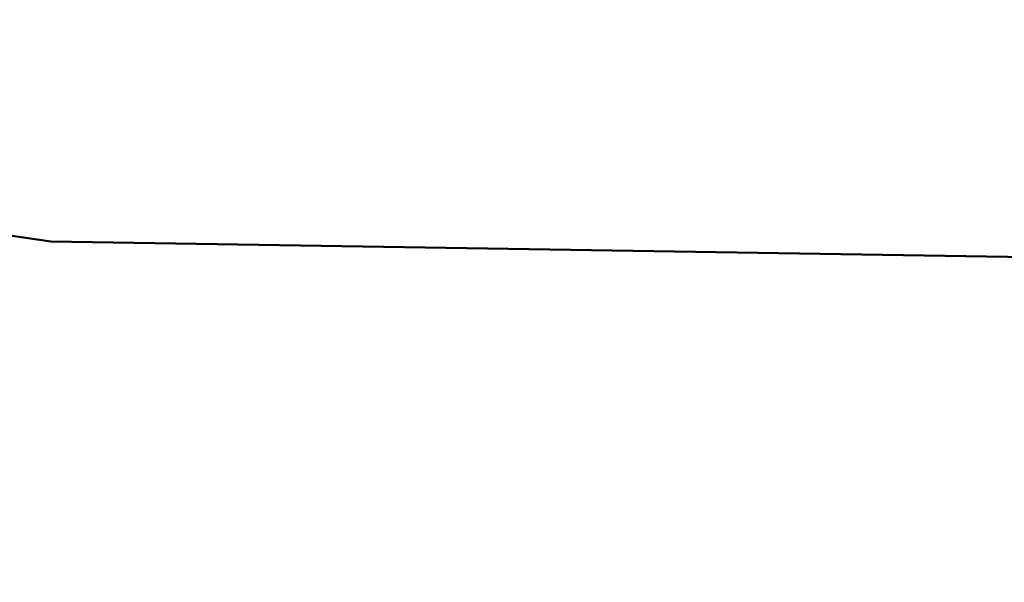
# Model space of a CAD drawing. Header units: millimetres. Extents: x -219 to 219, y -219 to 248.
# Tile 144 of 256: x -140.8 to -140.39, y -187.635 to -187.401. Entities that reach past the tile are written whole.
import ezdxf

# ---------------------------------------------------------------- set-up
doc = ezdxf.new("R2010")
doc.units = ezdxf.units.MM
doc.layers.add('M-EQPM', color=50, linetype='Continuous', lineweight=30)

# ---------------------------------------------------------------- blocks, each defined once
blk = doc.blocks.new('FamilyGeomCombination_108345-3D View')
at = {"layer": 'M-EQPM', "lineweight": 40}
mesh = blk.add_polyface(dxfattribs=at)
corners = [(-140.78675, -187.49348, 211), (-152.79979, -185.74293, 211), (-163.97676, -181.00445, 211), (-173.58757, -173.58757, 211), (-181.00445, -163.97676, 211), (-185.74293, -152.79979, 211), (-187.49348, -140.78675, 211), (-187.49348, -140.78675, 206), (-185.74293, -152.79979, 206), (-181.00445, -163.97676, 206), (-173.58757, -173.58757, 206), (-163.97676, -181.00445, 206), (-152.79979, -185.74293, 206), (-140.78675, -187.49348, 206)]
mesh.append_faces([[corners[k] for k in face] for face in [(7, 8, 5, 6), (0, 1, 12, 13)]], dxfattribs={"vtx1": -1})
mesh.append_faces([[corners[k] for k in face] for face in [(8, 9, 4, 5), (3, 4, 9, 10), (10, 11, 2, 3), (11, 12, 1, 2)]], dxfattribs={"vtx1": -1, "vtx3": -1})
mesh = blk.add_polyface(dxfattribs=at)
corners = [(-121.18724, -187.79555, 211), (-130.98708, -187.65017, 211), (-140.78675, -187.49348, 211), (-140.78675, -187.49348, 206), (-130.98708, -187.65017, 206), (-121.18724, -187.79555, 206)]
mesh.append_faces([[corners[k] for k in face] for face in [(1, 2, 3, 4), (4, 5, 0, 1)]], dxfattribs={"vtx3": -1})

msp = doc.modelspace()

# ---------------------------------------------------------------- block references
at = {"layer": 'M-EQPM', "lineweight": 40}
msp.add_blockref('FamilyGeomCombination_108345-3D View', (0, 0), dxfattribs=at)

doc.saveas('drawing.dxf')
